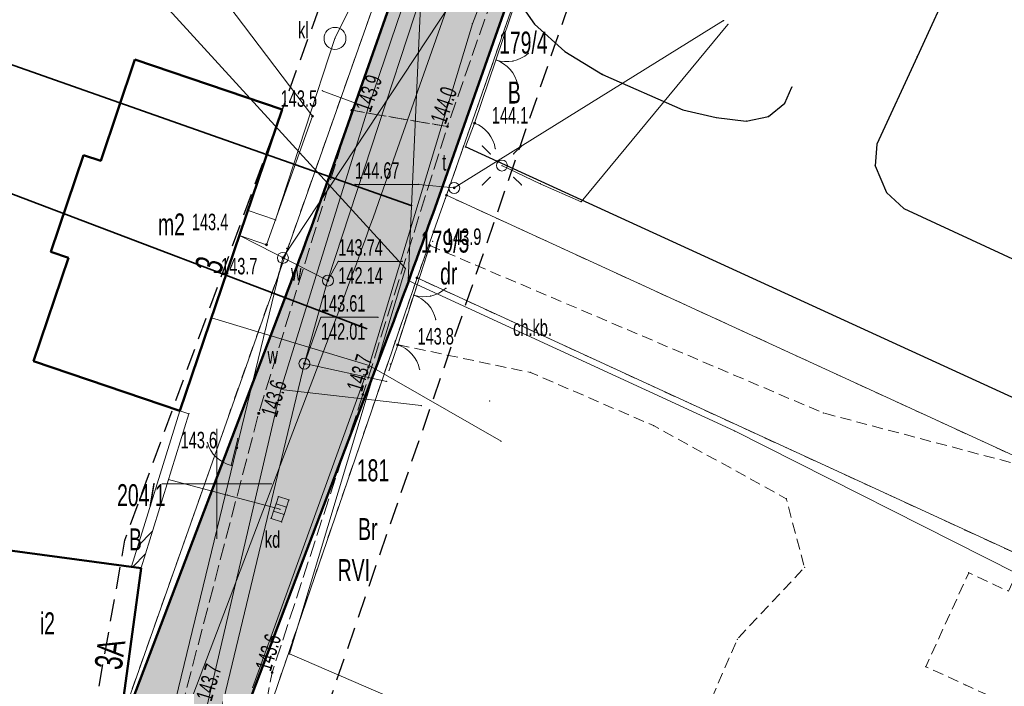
# Model space of a CAD drawing. Extents: x 6456700 to 6518119, y 5963420 to 5980059.
# Tile 146 of 256: x 6512160 to 6512205, y 5965740 to 5965770. Entities that reach past the tile are written whole.
import ezdxf
from ezdxf.enums import TextEntityAlignment as Align

# ---------------------------------------------------------------- set-up
doc = ezdxf.new("R2010")
doc.units = 0
doc.header["$MEASUREMENT"] = 0
for name, pattern in [('L_0_03', [1, 0.5, -0.5]), ('L_0_04', [1.5, 1, -0.5]), ('L_0_52', [1, 0.75, -0.25]), ('L_0_5A', [0.75, 0.5, -0.25])]:
    doc.linetypes.add(name, pattern=pattern)
doc.layers.get('0').update_dxf_attribs({"color": 2, "linetype": 'CONTINUOUS', "lineweight": 5})
for name, color, linetype, lineweight in [('18mm Kreska ciągła', 7, 'CONTINUOUS', 18), ('203_punkt_graniczny', 7, 'CONTINUOUS', 18), ('209_oznaczenie_konturu_klasyfikacyjnego', 96, 'CONTINUOUS', 18), ('210_oznaczenie_konturu_uzytku_gruntowego', 96, 'CONTINUOUS', 18), ('211_numer_dzialki_ewidencyjnej', 7, 'CONTINUOUS', 18), ('218_kontur_uzytku_gruntowego', 96, 'L_0_03', 18), ('219_dzialka_ewidencyjna', 7, 'CONTINUOUS', 18), ('238_Punkt_adresowy_budynku', 7, 'CONTINUOUS', 18), ('312_budynek_ewidencyjny', 7, 'CONTINUOUS', 18), ('312_oznaczenie_budynku_ewidencyjnego_Atr117', 7, 'CONTINUOUS', 18), ('35mm Ciągła', 7, 'CONTINUOUS', 35), ('50mm Kreska ciągła', 7, 'CONTINUOUS', 50), ('9mm Kreska ciągła', 252, 'CONTINUOUS', 9), ('brama', 7, 'CONTINUOUS', 18), ('chodnik', 7, 'CONTINUOUS', 18), ('chodnik_Atr17', 7, 'CONTINUOUS', 18), ('furtka', 7, 'CONTINUOUS', 18), ('jezdnia', 7, 'CONTINUOUS', 18), ('komora_podziemna', 7, 'CONTINUOUS', 18), ('komora_podziemna_Atr17', 7, 'CONTINUOUS', 18), ('kratka_sciekowa', 7, 'CONTINUOUS', 18), ('kratka_sciekowa_Atr17', 7, 'CONTINUOUS', 18), ('kraweznik', 7, 'CONTINUOUS', 18), ('latarnia', 7, 'CONTINUOUS', 18), ('ogrodzenie_trwale', 7, 'CONTINUOUS', 18), ('osadnik__szambo', 7, 'CONTINUOUS', 18), ('osadnik__szambo_Atr17', 7, 'CONTINUOUS', 18), ('pikieta_naturalna', 7, 'CONTINUOUS', 18), ('pikieta_naturalna_Atr2', 7, 'CONTINUOUS', 18), ('pikieta_naturalna_Atr3', 7, 'CONTINUOUS', 18), ('przewod_elektroenergetyczny_niskiego_napiecia', 7, 'CONTINUOUS', 18), ('przewod_elektroenergetyczny_podziemny', 7, 'CONTINUOUS', 18), ('przewod_kanalizacyjny', 7, 'CONTINUOUS', 18), ('przewod_telekomunikacyjny_podziemny', 7, 'CONTINUOUS', 18), ('przewod_wodociagowy', 7, 'CONTINUOUS', 18), ('rzedna', 7, 'CONTINUOUS', 18), ('rzedna_Atr2', 7, 'CONTINUOUS', 18), ('rzedna_Atr3', 7, 'CONTINUOUS', 18), ('sciana_oporowa__poligon_', 7, 'CONTINUOUS', 18), ('siatka_krzyrzy', 7, 'CONTINUOUS', 18), ('slup_przewodow_napowietrznych', 7, 'CONTINUOUS', 18), ('Zakres', 7, 'CONTINUOUS', 18)]:
    doc.layers.add(name, color=color, linetype=linetype, lineweight=lineweight)
doc.styles.get("Standard").update_dxf_attribs({"font": 'txt', "width": 0.75})

# ---------------------------------------------------------------- blocks, each defined once
blk = doc.blocks.new('mdcp_nowa')
at = {"layer": '203_punkt_graniczny', "linetype": 'Continuous', "lineweight": 18, "true_color": 0x000000}
for points in [[(6494910.44, 5982213.085, 1), (6494910.44, 5982213.175, 1)], [(6494909.1, 5982209.325, 1), (6494909.1, 5982209.415, 1)]]:
    blk.add_hatch(color=18, dxfattribs=at).paths.add_polyline_path(points)
at = {"layer": 'pikieta_naturalna', "linetype": 'Continuous', "lineweight": 18, "true_color": 0x000000}
for points in [[(6494906.14, 5982216.945, 1), (6494906.14, 5982217.035, 1)], [(6494904.35, 5982216.675, 1), (6494904.35, 5982216.765, 1)], [(6494911.72, 5982216.365, 1), (6494911.72, 5982216.455, 1)], [(6494910.48, 5982216.205, 1), (6494910.48, 5982216.295, 1)], [(6494902.26, 5982210.835, 1), (6494902.26, 5982210.925, 1)], [(6494909.68, 5982210.795, 1), (6494909.68, 5982210.885, 1)], [(6494903, 5982210.235, 1), (6494903, 5982210.325, 1)], [(6494908.22, 5982206.285, 1), (6494908.22, 5982206.375, 1)], [(6494906.64, 5982204.025, 1), (6494906.64, 5982204.115, 1)], [(6494901.9, 5982203.165, 1), (6494901.9, 5982203.255, 1)], [(6494900.91, 5982201.595, 1), (6494900.91, 5982201.685, 1)], [(6494902.51, 5982191.375, 1), (6494902.51, 5982191.465, 1)]]:
    blk.add_hatch(color=18, dxfattribs=at).paths.add_polyline_path(points)
at = {"layer": 'rzedna', "linetype": 'Continuous', "lineweight": 18, "true_color": 0x000000}
for points in [[(6494910.79, 5982213.415, 1), (6494910.79, 5982213.505, 1)], [(6494905.05, 5982209.205, 1), (6494905.05, 5982209.295, 1)], [(6494903.98, 5982205.425, 1), (6494903.98, 5982205.515, 1)]]:
    blk.add_hatch(color=18, dxfattribs=at).paths.add_polyline_path(points)
at = {"layer": '203_punkt_graniczny', "color": 7, "linetype": 'Continuous', "lineweight": 18}
for centre in [(6494910.44, 5982213.13), (6494909.1, 5982209.37)]:
    blk.add_circle(centre, 0.045, dxfattribs=at)
at = {"layer": '203_punkt_graniczny'}
for p in [(6494910.44, 5982213.13), (6494909.1, 5982209.37)]:
    blk.add_point(p, dxfattribs=at)
at = {"layer": '218_kontur_uzytku_gruntowego', "lineweight": 18, "flags": 128}
for points in [[(6494921.8, 5982245.61), (6494910.44, 5982213.13)], [(6494891.82, 5982178.42), (6494908.59, 5982225.93)], [(6494910.44, 5982213.13), (6494909.1, 5982209.37)], [(6494948.6, 5982195.61), (6494910.44, 5982213.13)], [(6494909.1, 5982209.37), (6494902.57, 5982190.31)], [(6494947.16, 5982191.86), (6494909.1, 5982209.37)]]:
    blk.add_lwpolyline(points, dxfattribs=at)
at = {"layer": '218_kontur_uzytku_gruntowego'}
for p in [(6494910.44, 5982213.13), (6494910.44, 5982213.13), (6494910.44, 5982213.13), (6494910.44, 5982213.13), (6494910.44, 5982213.13), (6494910.44, 5982213.13), (6494909.1, 5982209.37), (6494909.1, 5982209.37), (6494909.1, 5982209.37), (6494909.1, 5982209.37), (6494909.1, 5982209.37), (6494909.1, 5982209.37)]:
    blk.add_point(p, dxfattribs=at)
at = {"layer": '219_dzialka_ewidencyjna', "color": 3, "linetype": 'Continuous', "lineweight": 18, "flags": 128}
for points in [[(6494921.8, 5982245.61), (6494910.44, 5982213.13)], [(6494891.82, 5982178.42), (6494908.59, 5982225.93)], [(6494910.44, 5982213.13), (6494909.1, 5982209.37)], [(6494948.6, 5982195.61), (6494910.44, 5982213.13)], [(6494902.57, 5982190.31), (6494909.1, 5982209.37)], [(6494909.1, 5982209.37), (6494947.16, 5982191.86)]]:
    blk.add_lwpolyline(points, dxfattribs=at)
at = {"layer": '219_dzialka_ewidencyjna', "color": 3}
for p in [(6494910.44, 5982213.13), (6494910.44, 5982213.13), (6494910.44, 5982213.13), (6494909.1, 5982209.37), (6494909.1, 5982209.37), (6494909.1, 5982209.37)]:
    blk.add_point(p, dxfattribs=at)
at = {"layer": '312_budynek_ewidencyjny', "color": 7, "linetype": 'Continuous', "lineweight": 50, "flags": 128}
for points in [[(6494894.72, 5982214.69), (6494896.27, 5982219.3)], [(6494896.27, 5982219.3), (6494902.97, 5982217.03)], [(6494902.97, 5982217.03), (6494898.32, 5982203.32)], [(6494892.45, 5982210.55), (6494893.94, 5982214.95)], [(6494893.94, 5982214.95), (6494894.72, 5982214.69)], [(6494891.66, 5982205.58), (6494893.25, 5982210.28)], [(6494893.25, 5982210.28), (6494892.45, 5982210.55)], [(6494898.32, 5982203.32), (6494891.66, 5982205.58)], [(6494888.32, 5982197.28), (6494896.55, 5982196.17)], [(6494896.55, 5982196.17), (6494895.59, 5982189.04)]]:
    blk.add_lwpolyline(points, dxfattribs=at)
at = {"layer": '312_budynek_ewidencyjny'}
for p in [(6494896.27, 5982219.3), (6494896.27, 5982219.3), (6494902.97, 5982217.03), (6494902.97, 5982217.03), (6494893.94, 5982214.95), (6494893.94, 5982214.95), (6494894.72, 5982214.69), (6494894.72, 5982214.69), (6494892.45, 5982210.55), (6494892.45, 5982210.55), (6494893.25, 5982210.28), (6494893.25, 5982210.28), (6494891.66, 5982205.58), (6494891.66, 5982205.58), (6494898.32, 5982203.32), (6494898.32, 5982203.32), (6494896.55, 5982196.17), (6494896.55, 5982196.17)]:
    blk.add_point(p, dxfattribs=at)
at = {"layer": 'brama', "color": 7, "linetype": 'Continuous', "lineweight": 18, "flags": 128}
for points in [[(6494913.65, 5982222.15), (6494911.72, 5982216.41)], [(6494909.68, 5982210.84), (6494908.22, 5982206.33)]]:
    blk.add_lwpolyline(points, dxfattribs=at)
at = {"layer": 'brama', "color": 7, "linetype": 'Continuous', "lineweight": 18}
for centre, start, end in [((6494913.163, 5982220.702), 251.415, 311.415), ((6494912.207, 5982217.858), 11.415, 71.415), ((6494909.412, 5982210.012), 252.062, 312.062), ((6494908.488, 5982207.158), 12.062, 72.062)]:
    blk.add_arc(centre, 1.5, start, end, dxfattribs=at)
at = {"layer": 'brama'}
for p in [(6494914.155, 5982219.577), (6494912.685, 5982219.28), (6494912.685, 5982219.28), (6494913.46, 5982219.231), (6494913.332, 5982218.85), (6494913.677, 5982218.155), (6494911.72, 5982216.41), (6494909.68, 5982210.84), (6494910.417, 5982208.898), (6494908.95, 5982208.585), (6494908.95, 5982208.585), (6494909.725, 5982208.545), (6494909.602, 5982208.163), (6494909.955, 5982207.471), (6494908.22, 5982206.33)]:
    blk.add_point(p, dxfattribs=at)
at = {"layer": 'chodnik', "color": 7, "linetype": 'L_0_5A', "lineweight": 18, "flags": 128}
blk.add_lwpolyline([(6494909.68, 5982210.84), (6494927.57, 5982203.23), (6494938.42, 5982200.36), (6494936.63, 5982196.48), (6494936, 5982195.12), (6494934.19, 5982195.96), (6494932.23, 5982191.69), (6494934.04, 5982190.86), (6494944.31, 5982186.12), (6494940.71, 5982177.73), (6494921.12, 5982187.04), (6494923.66, 5982192.94), (6494926.72, 5982196.2), (6494925.89, 5982199.33), (6494919.86, 5982202.65), (6494914.26, 5982205.07), (6494908.22, 5982206.33)], close=True, dxfattribs=at)
at = {"layer": 'chodnik'}
for p in [(6494909.68, 5982210.84), (6494908.22, 5982206.33), (6494914.26, 5982205.07), (6494927.57, 5982203.23), (6494919.86, 5982202.65), (6494925.89, 5982199.33), (6494926.72, 5982196.2), (6494934.19, 5982195.96), (6494923.66, 5982192.94), (6494932.23, 5982191.69), (6494934.04, 5982190.86)]:
    blk.add_point(p, dxfattribs=at)
at = {"layer": 'furtka', "color": 7, "linetype": 'Continuous', "lineweight": 18, "flags": 128}
for points in [[(6494911.72, 5982216.41), (6494911.3, 5982215.33)], [(6494908.22, 5982206.33), (6494907.83, 5982205.17)], [(6494900.65, 5982200.84), (6494900.95, 5982202.06)]]:
    blk.add_lwpolyline(points, dxfattribs=at)
at = {"layer": 'furtka', "color": 7, "linetype": 'Continuous', "lineweight": 18}
for centre, start, end in [((6494911.177, 5982215.012), 8.749, 68.749), ((6494907.743, 5982204.908), 11.417, 71.417), ((6494901.007, 5982202.297), 196.185, 256.185)]:
    blk.add_arc(centre, 1.5, start, end, dxfattribs=at)
at = {"layer": 'furtka'}
for p in [(6494911.72, 5982216.41), (6494911.721, 5982216.41), (6494912.347, 5982215.951), (6494911.3, 5982215.33), (6494912.66, 5982215.24), (6494908.22, 5982206.33), (6494908.221, 5982206.33), (6494908.868, 5982205.9), (6494907.83, 5982205.17), (6494909.213, 5982205.205), (6494899.567, 5982201.879), (6494900.95, 5982202.06), (6494899.969, 5982201.214), (6494900.649, 5982200.84), (6494900.65, 5982200.84)]:
    blk.add_point(p, dxfattribs=at)
at = {"layer": 'jezdnia', "color": 7, "linetype": 'L_0_52', "lineweight": 18, "flags": 128}
for points in [[(6495134.37, 5982583.3), (6495113.38, 5982574.25), (6495104.78, 5982567.21), (6495094.42, 5982556.42), (6495077.25, 5982527.64), (6495065.47, 5982509.01), (6495049.82, 5982491.48), (6495035, 5982466.78), (6495029.3, 5982456), (6495014.86, 5982429.39), (6495004.75, 5982409.18), (6494998.73, 5982397.06), (6494987.52, 5982373.63), (6494982.83, 5982364.72), (6494972.31, 5982345.03), (6494970.53, 5982342.23), (6494960.57, 5982327.01), (6494956.04, 5982320.35), (6494947.33, 5982304.72), (6494935.61, 5982281.93), (6494926.04, 5982257.99), (6494919.72, 5982242.45), (6494913.81, 5982225.8), (6494910.48, 5982216.25), (6494906.14, 5982216.99), (6494909.9, 5982227.31), (6494916.12, 5982243.16), (6494921.48, 5982258.77), (6494931.15, 5982282.69), (6494943.64, 5982306.31), (6494959.06, 5982330.89), (6494969.1, 5982347.08), (6494979.83, 5982365.44), (6494985.75, 5982378.98), (6494994.88, 5982398.03), (6495001.66, 5982410.76), (6495011.8, 5982430.8), (6495026, 5982457.23), (6495032.25, 5982468.97), (6495046.11, 5982493.71), (6495063.09, 5982514.09), (6495073.26, 5982529.52), (6495082.96, 5982547.05), (6495093.01, 5982560.56), (6495101.98, 5982569.59), (6495101.3, 5982571.6), (6495108.99, 5982577.59), (6495110.03, 5982578.44), (6495121.58, 5982583.64), (6495122.46, 5982584.02), (6495130.77, 5982587.79), (6495134.82, 5982589.62), (6495140.56, 5982589.08), (6495141.32, 5982585.54)], [(6494906.64, 5982204.07), (6494902.51, 5982191.42), (6494900.83, 5982182.45), (6494900.46, 5982175.05), (6494901.26, 5982168.49), (6494902.39, 5982165.03), (6494903.91, 5982162.32), (6494905.25, 5982160.72), (6494906.57, 5982160.82), (6494907.19, 5982160), (6494909.71, 5982156.82), (6494908.99, 5982155.65), (6494910.46, 5982153.38), (6494916.76, 5982144.94), (6494937.893, 5982116.515), (6494936.342, 5982111.073), (6494913.16, 5982142.2), (6494906.83, 5982150.55), (6494898.97, 5982152.01), (6494895.3, 5982147.67), (6494891.95, 5982135.64), (6494888.64, 5982134.89), (6494891.5, 5982146.29), (6494893.15, 5982153.16), (6494891.97, 5982154.04), (6494892.72, 5982157.79), (6494894.24, 5982158.91), (6494895.79, 5982169.13), (6494894.29, 5982173.33), (6494895.64, 5982177.43), (6494896.84, 5982181.98), (6494898.4, 5982189.84), (6494901.9, 5982203.21), (6494906.14, 5982216.99), (6494910.48, 5982216.25)]]:
    blk.add_lwpolyline(points, close=True, dxfattribs=at)
at = {"layer": 'jezdnia'}
for p in [(6494906.14, 5982216.99), (6494906.14, 5982216.99), (6494910.48, 5982216.25), (6494910.48, 5982216.25), (6494906.64, 5982204.07), (6494901.9, 5982203.21), (6494902.51, 5982191.42)]:
    blk.add_point(p, dxfattribs=at)
at = {"layer": 'komora_podziemna', "color": 30, "linetype": 'Continuous', "lineweight": 13}
blk.add_circle((6494910.79, 5982213.46), 0.25, dxfattribs=at)
at = {"layer": 'komora_podziemna', "color": 5, "linetype": 'Continuous', "lineweight": 13}
for centre in [(6494905.05, 5982209.25), (6494903.98, 5982205.47)]:
    blk.add_circle(centre, 0.25, dxfattribs=at)
at = {"layer": 'komora_podziemna'}
for p in [(6494910.79, 5982213.46), (6494905.05, 5982209.25), (6494903.98, 5982205.47)]:
    blk.add_point(p, dxfattribs=at)
at = {"layer": 'kratka_sciekowa', "color": 34, "linetype": 'Continuous', "lineweight": 13, "flags": 128}
for points in [[(6494902.688, 5982199.095), (6494902.798, 5982199.427)], [(6494903.273, 5982199.27), (6494902.798, 5982199.427)], [(6494902.578, 5982198.763), (6494902.688, 5982199.095)], [(6494903.162, 5982198.937), (6494902.688, 5982199.095)], [(6494903.162, 5982198.937), (6494903.273, 5982199.27)], [(6494902.467, 5982198.43), (6494902.578, 5982198.763)], [(6494903.052, 5982198.605), (6494902.578, 5982198.763)], [(6494902.942, 5982198.273), (6494903.052, 5982198.605)], [(6494903.052, 5982198.605), (6494903.162, 5982198.937)], [(6494902.942, 5982198.273), (6494902.467, 5982198.43)]]:
    blk.add_lwpolyline(points, dxfattribs=at)
at = {"layer": 'kratka_sciekowa'}
for p in [(6494902.798, 5982199.427), (6494902.798, 5982199.427), (6494902.688, 5982199.095), (6494902.688, 5982199.095), (6494902.688, 5982199.095), (6494903.273, 5982199.27), (6494903.273, 5982199.27), (6494902.578, 5982198.763), (6494902.578, 5982198.763), (6494902.578, 5982198.763), (6494903.052, 5982198.605), (6494903.052, 5982198.605), (6494903.052, 5982198.605), (6494903.162, 5982198.937), (6494903.162, 5982198.937), (6494903.162, 5982198.937), (6494902.467, 5982198.43), (6494902.467, 5982198.43), (6494902.942, 5982198.273), (6494902.942, 5982198.273)]:
    blk.add_point(p, dxfattribs=at)
at = {"layer": 'kraweznik', "color": 7, "linetype": 'Continuous', "lineweight": 25, "flags": 128}
for points in [[(6494935.82, 5982222.61), (6494935.23, 5982223.39), (6494934.33, 5982223.62), (6494933.53, 5982223.1), (6494931.84, 5982219.43), (6494930.01, 5982215.45), (6494929.93, 5982214.47), (6494930.45, 5982213.26), (6494931.24, 5982212.52), (6494948.48, 5982204.54)], [(6494946.14, 5982199.37), (6494911.3, 5982215.33)], [(6494913.65, 5982222.15), (6494914.05, 5982221.47), (6494914.44, 5982220.91), (6494915.82, 5982219.67), (6494917.54, 5982218.62), (6494921.19, 5982217.01), (6494922.71, 5982216.66), (6494924.07, 5982216.5), (6494925.08, 5982216.71), (6494925.82, 5982217.32), (6494926.15, 5982218.05)]]:
    blk.add_lwpolyline(points, dxfattribs=at)
at = {"layer": 'kraweznik'}
for p in [(6494914.44, 5982220.91), (6494915.82, 5982219.67), (6494931.84, 5982219.43), (6494917.54, 5982218.62), (6494926.15, 5982218.05), (6494921.19, 5982217.01), (6494925.82, 5982217.32), (6494922.71, 5982216.66), (6494924.07, 5982216.5), (6494925.08, 5982216.71), (6494911.3, 5982215.33), (6494930.01, 5982215.45), (6494929.93, 5982214.47), (6494930.45, 5982213.26), (6494931.24, 5982212.52)]:
    blk.add_point(p, dxfattribs=at)
at = {"layer": 'latarnia', "color": 7, "linetype": 'Continuous', "lineweight": 13, "flags": 128}
for points in [[(6494912.43, 5982215.011), (6494912.077, 5982215.364)], [(6494913.491, 5982215.011), (6494913.844, 5982215.364)], [(6494912.43, 5982213.95), (6494912.077, 5982213.597)], [(6494913.491, 5982213.95), (6494913.844, 5982213.597)]]:
    blk.add_lwpolyline(points, dxfattribs=at)
at = {"layer": 'latarnia', "color": 7, "linetype": 'Continuous', "lineweight": 13}
blk.add_circle((6494912.96, 5982214.48), 0.25, dxfattribs=at)
at = {"layer": 'latarnia'}
for p in [(6494912.077, 5982215.364), (6494913.844, 5982215.364), (6494912.43, 5982215.011), (6494913.491, 5982215.011), (6494912.96, 5982214.48), (6494912.43, 5982213.95), (6494913.491, 5982213.95), (6494912.077, 5982213.597), (6494913.844, 5982213.597)]:
    blk.add_point(p, dxfattribs=at)
at = {"layer": 'ogrodzenie_trwale'}
for p in [(6494911.3, 5982215.33), (6494910.39, 5982212.98), (6494910.39, 5982212.98), (6494910.41, 5982213.16), (6494903.17, 5982210.72), (6494909.68, 5982210.84), (6494909.81, 5982211.04), (6494907.89, 5982205.46), (6494912.41, 5982203.77), (6494900.95, 5982202.06), (6494900.65, 5982200.84)]:
    blk.add_point(p, dxfattribs=at)
at = {"layer": 'osadnik__szambo', "color": 34, "linetype": 'Continuous', "lineweight": 18}
blk.add_circle((6494905.37, 5982220.26), 0.5, dxfattribs=at)
at = {"layer": 'osadnik__szambo'}
blk.add_point((6494905.37, 5982220.26), dxfattribs=at)
at = {"layer": 'pikieta_naturalna', "color": 7, "linetype": 'Continuous', "lineweight": 18}
for centre in [(6494906.14, 5982216.99), (6494904.35, 5982216.72), (6494911.72, 5982216.41), (6494910.48, 5982216.25), (6494902.26, 5982210.88), (6494909.68, 5982210.84), (6494903, 5982210.28), (6494908.22, 5982206.33), (6494906.64, 5982204.07), (6494901.9, 5982203.21), (6494900.91, 5982201.64), (6494902.51, 5982191.42)]:
    blk.add_circle(centre, 0.045, dxfattribs=at)
at = {"layer": 'pikieta_naturalna'}
for p in [(6494906.14, 5982216.99), (6494904.35, 5982216.72), (6494910.48, 5982216.25), (6494911.72, 5982216.41), (6494902.26, 5982210.88), (6494909.68, 5982210.84), (6494903, 5982210.28), (6494908.22, 5982206.33), (6494906.64, 5982204.07), (6494901.9, 5982203.21), (6494900.91, 5982201.64), (6494902.51, 5982191.42)]:
    blk.add_point(p, dxfattribs=at)
at = {"layer": 'przewod_elektroenergetyczny_niskiego_napiecia', "color": 1, "linetype": 'Continuous', "lineweight": 18, "flags": 128}
for points in [[(6494903, 5982210.28), (6494918.81, 5982234.23)], [(6494893.89, 5982172.74), (6494903, 5982210.28)]]:
    blk.add_lwpolyline(points, dxfattribs=at)
at = {"layer": 'przewod_elektroenergetyczny_niskiego_napiecia'}
blk.add_point((6494903, 5982210.28), dxfattribs=at)
blk.add_point((6494903, 5982210.28), dxfattribs=at)
at = {"layer": 'przewod_elektroenergetyczny_niskiego_napiecia', "color": 1}
blk.add_point((6494903, 5982210.28), dxfattribs=at)
blk.add_point((6494903, 5982210.28), dxfattribs=at)
at = {"layer": 'przewod_elektroenergetyczny_podziemny', "color": 1, "linetype": 'Continuous', "lineweight": 18, "flags": 128}
blk.add_lwpolyline([(6494923.24, 5982220.9), (6494916.56, 5982212.83), (6494914.7, 5982213.65), (6494912.96, 5982214.48)], dxfattribs=at)
at = {"layer": 'przewod_elektroenergetyczny_podziemny'}
for p in [(6494923.24, 5982220.9), (6494912.96, 5982214.48), (6494914.7, 5982213.65), (6494916.56, 5982212.83)]:
    blk.add_point(p, dxfattribs=at)
at = {"layer": 'przewod_kanalizacyjny', "color": 34, "linetype": 'Continuous', "lineweight": 18, "flags": 128}
for points in [[(6494897.6, 5982181.54), (6494902.91, 5982204.29), (6494906.88, 5982217.11), (6494910.44, 5982227.59)], [(6494901.42, 5982212.43), (6494902.67, 5982212.01), (6494905.37, 5982220.26), (6494906.27, 5982222.1), (6494907.19, 5982224.63)], [(6494906.88, 5982217.11), (6494904.79, 5982217.88)], [(6494909.29, 5982203.56), (6494902.91, 5982204.29)], [(6494902.87, 5982198.85), (6494900.47, 5982199.49), (6494897.8, 5982200.2)]]:
    blk.add_lwpolyline(points, dxfattribs=at)
at = {"layer": 'przewod_kanalizacyjny'}
for p in [(6494905.37, 5982220.26), (6494904.79, 5982217.88), (6494906.88, 5982217.11), (6494906.88, 5982217.11), (6494901.42, 5982212.43), (6494902.67, 5982212.01), (6494902.91, 5982204.29), (6494902.91, 5982204.29), (6494909.29, 5982203.56), (6494897.8, 5982200.2), (6494900.47, 5982199.49), (6494902.87, 5982198.85)]:
    blk.add_point(p, dxfattribs=at)
at = {"layer": 'przewod_telekomunikacyjny_podziemny', "color": 30, "linetype": 'Continuous', "lineweight": 18, "flags": 128}
for points in [[(6494901.62, 5982190.73), (6494906.93, 5982205.38), (6494911.62, 5982220.93), (6494915.73, 5982231.59), (6494911.08, 5982233.33), (6494928.49, 5982275.35), (6494946.57, 5982313.81), (6494960.48, 5982334.35), (6494965.17, 5982341.38), (6494972.14, 5982353.83), (6494985.3, 5982378.53), (6494993.02, 5982395.45), (6495008.18, 5982425.35), (6495017.88, 5982443.43), (6495022.56, 5982450.66), (6495031.38, 5982466.91), (6495039.03, 5982482.79), (6495040.55, 5982485.59), (6495048.7, 5982498.93), (6495056.63, 5982506.55), (6495061.71, 5982512.37), (6495068.26, 5982521.25), (6495074.92, 5982532.24)], [(6494910.79, 5982213.46), (6494923.04, 5982221.07)], [(6494906.93, 5982205.38), (6494899.76, 5982207.56)], [(6494906.93, 5982205.38), (6494912.92, 5982201.94)]]:
    blk.add_lwpolyline(points, dxfattribs=at)
at = {"layer": 'przewod_telekomunikacyjny_podziemny'}
for p in [(6494911.62, 5982220.93), (6494923.04, 5982221.07), (6494910.79, 5982213.46), (6494899.76, 5982207.56), (6494906.93, 5982205.38), (6494906.93, 5982205.38), (6494906.93, 5982205.38), (6494912.92, 5982201.94)]:
    blk.add_point(p, dxfattribs=at)
at = {"layer": 'przewod_wodociagowy', "color": 5, "linetype": 'Continuous', "lineweight": 18, "flags": 128}
for points in [[(6494907.57, 5982152.18), (6494905.83, 5982154.51), (6494898.25, 5982164.04), (6494898.06, 5982180.83), (6494903.98, 5982205.49), (6494905.04, 5982209.28), (6494911.31, 5982228.37), (6494914.05, 5982237.38), (6494923.22, 5982259.63), (6494928.59, 5982272.81), (6494941.25, 5982299.9), (6494937.3, 5982301.7), (6494937.02, 5982301.82)], [(6494936.38, 5982195.93), (6494923.54, 5982202.41), (6494908.69, 5982209.25), (6494909.54, 5982228.15), (6494919.34, 5982253.11), (6494907.46, 5982260.41)], [(6494893.6, 5982230.91), (6494904.35, 5982216.72), (6494902.26, 5982210.88), (6494901.03, 5982211.3)], [(6494893.97, 5982225.8), (6494908.57, 5982209.79), (6494903.3, 5982192.27)], [(6494901.03, 5982211.3), (6494905.05, 5982209.25)], [(6494907.72, 5982204.66), (6494903.98, 5982205.47)], [(6494919.65, 5982165.81), (6494912.09, 5982170.64), (6494915.37, 5982177.73), (6494917.35, 5982181.02), (6494919.11, 5982185.43), (6494903.3, 5982192.27)]]:
    blk.add_lwpolyline(points, dxfattribs=at)
at = {"layer": 'przewod_wodociagowy'}
for p in [(6494904.35, 5982216.72), (6494901.03, 5982211.3), (6494901.03, 5982211.3), (6494902.26, 5982210.88), (6494908.57, 5982209.79), (6494905.04, 5982209.28), (6494905.05, 5982209.25), (6494908.69, 5982209.25), (6494903.98, 5982205.49), (6494903.98, 5982205.47), (6494907.72, 5982204.66), (6494923.54, 5982202.41), (6494903.3, 5982192.27), (6494903.3, 5982192.27)]:
    blk.add_point(p, dxfattribs=at)
at = {"layer": 'rzedna', "color": 7, "linetype": 'Continuous', "lineweight": 18}
for centre in [(6494910.79, 5982213.46), (6494905.05, 5982209.25), (6494903.98, 5982205.47)]:
    blk.add_circle(centre, 0.045, dxfattribs=at)
at = {"layer": 'rzedna'}
for p in [(6494910.79, 5982213.46), (6494905.05, 5982209.25), (6494903.98, 5982205.47)]:
    blk.add_point(p, dxfattribs=at)
at = {"layer": 'rzedna_Atr2', "color": 7, "linetype": 'Continuous', "lineweight": 18, "flags": 128}
for points in [[(6494910.79, 5982213.46), (6494909.17, 5982213.62), (6494906.279, 5982213.62)], [(6494905.05, 5982209.25), (6494905.52, 5982210.12), (6494908.437, 5982210.12)], [(6494903.98, 5982205.47), (6494904.73, 5982207.58), (6494907.318, 5982207.58)]]:
    blk.add_lwpolyline(points, dxfattribs=at)
at = {"layer": 'rzedna_Atr2'}
for p in [(6494906.279, 5982213.62), (6494909.17, 5982213.62), (6494910.79, 5982213.46), (6494905.52, 5982210.12), (6494908.437, 5982210.12), (6494905.05, 5982209.25), (6494904.73, 5982207.58), (6494907.318, 5982207.58), (6494903.98, 5982205.47)]:
    blk.add_point(p, dxfattribs=at)
at = {"layer": 'sciana_oporowa__poligon_', "color": 7, "linetype": 'Continuous', "lineweight": 18, "flags": 128}
blk.add_lwpolyline([(6494898.32, 5982203.32), (6494898.73, 5982203.19), (6494896.55, 5982196.18), (6494896.12, 5982196.24)], close=True, dxfattribs=at)
for points in [[(6494896.412, 5982197.179), (6494897.063, 5982197.83)], [(6494896.173, 5982196.233), (6494896.744, 5982196.804)]]:
    blk.add_lwpolyline(points, dxfattribs=at)
at = {"layer": 'sciana_oporowa__poligon_'}
for p in [(6494898.32, 5982203.32), (6494898.32, 5982203.32), (6494898.73, 5982203.19), (6494898.73, 5982203.19), (6494897.063, 5982197.83), (6494896.412, 5982197.179), (6494896.744, 5982196.804), (6494896.12, 5982196.24), (6494896.12, 5982196.24), (6494896.173, 5982196.233), (6494896.55, 5982196.18), (6494896.55, 5982196.18)]:
    blk.add_point(p, dxfattribs=at)
at = {"layer": 'siatka_krzyrzy', "linetype": 'Continuous', "lineweight": 18, "flags": 128}
for points in [[(6494900, 5982197.5), (6494900, 5982202.5)], [(6494897.5, 5982200), (6494902.5, 5982200)]]:
    blk.add_lwpolyline(points, dxfattribs=at)
at = {"layer": 'slup_przewodow_napowietrznych', "color": 7, "linetype": 'Continuous', "lineweight": 13}
blk.add_circle((6494903, 5982210.28), 0.25, dxfattribs=at)
at = {"layer": 'slup_przewodow_napowietrznych'}
blk.add_point((6494903, 5982210.28), dxfattribs=at)
at = {"layer": 'Zakres', "linetype": 'L_0_04', "lineweight": 25, "flags": 128}
blk.add_lwpolyline([(6495113.77, 5985050.22), (6495121.12, 5984877.07), (6495125.76, 5984757.87), (6495129.89, 5984649.81), (6495141.08, 5984611.3), (6495145.77, 5984544.53), (6495147.36, 5984487.27), (6495157.22, 5984392.07), (6495162.95, 5984387.45), (6495180.24, 5984384.16), (6495229.5, 5984386.61), (6495251.65, 5984373.41), (6495258.77, 5984357.12), (6495255.44, 5984330.44), (6495250.77, 5984304.39), (6495252.21, 5984282.78), (6495255.46, 5984256.45), (6495254.94, 5984238.25), (6495266.4, 5984211), (6495277.24, 5984182.33), (6495294.2, 5984133.19), (6495300.94, 5984095.37), (6495313.24, 5984037.69), (6495317.44, 5983978.18), (6495300.35, 5983922.18), (6495282.35, 5983883.38), (6495266.21, 5983862.23), (6495242.03, 5983839.67), (6495211.11, 5983816.86), (6495158.26, 5983772.66), (6495130.6, 5983651.16), (6495116.31, 5983543.43), (6495129.51, 5983346.73), (6495134.58, 5983264.71), (6495139.64, 5983186.97), (6495193.25, 5983077.94), (6495199.2, 5983041.97), (6495206.23, 5983026), (6495208.96, 5983004.88), (6495202.27, 5982979.48), (6495202.42, 5982950.13), (6495209.35, 5982897.38), (6495215.97, 5982850.34), (6495228.6, 5982809.97), (6495226.85, 5982778.82), (6495225.04, 5982750.56), (6495220.26, 5982723.37), (6495226.54, 5982679.97), (6495206.06, 5982669.48), (6495192.68, 5982657.71), (6495184.57, 5982648.65), (6495174.78, 5982624.58), (6495164.23, 5982604.61), (6495150.7, 5982588.3), (6495137.69, 5982582.43), (6495118.26, 5982573.75), (6495100.35, 5982558.42), (6495090.36, 5982544.99), (6495075.87, 5982519.06), (6495060.83, 5982499.68), (6495049.41, 5982485.49), (6495035.07, 5982459.7), (6495006.7, 5982406.64), (6494980.89, 5982351.84), (6494944.35, 5982293.29), (6494925.72, 5982250.11), (6494905.2, 5982190.37), (6494898.43, 5982153.5), (6494879.51, 5982063.89), (6494864.14, 5981992.66), (6494816.93, 5981768.61), (6494777.79, 5981577.7), (6494739.84, 5981394.72), (6494718.65, 5981297.89), (6494716.45, 5981237.31), (6494738.62, 5981208.21), (6494776.48, 5981173.06), (6494817.16, 5981137.44), (6494847.63, 5981109.8), (6494877.39, 5981077.08), (6494912.75, 5981030.55), (6494916.06, 5981014.71), (6494903.86, 5980957.01), (6494916.13, 5980953.51), (6494892.32, 5980927.59), (6494850.7, 5980858.8), (6494806.81, 5980779.89), (6494785.1, 5980753.49), (6494715.22, 5980723.29), (6494679.96, 5980686.78), (6494651.35, 5980651.29), (6494549.14, 5980683.24), (6494511.84, 5980659.66), (6494443.61, 5980630.33), (6494428.78, 5980598.6), (6494431.58, 5980579.46), (6494420.56, 5980549.76), (6494416.45, 5980528.2), (6494403.86, 5980507.16), (6494388.89, 5980482.96), (6494365.32, 5980407.99), (6494335.67, 5980315.15), (6494332.29, 5980297.41), (6494335.1, 5980278.18), (6494347.25, 5980254.84), (6494336.79, 5980250.09), (6494300.04, 5980271.34), (6494320.8, 5980301.43), (6494336.81, 5980349.17), (6494344.85, 5980380.92), (6494360.85, 5980437.13), (6494374.18, 5980476.38), (6494386.14, 5980498.84), (6494403.02, 5980528.52), (6494411.33, 5980563.19), (6494420.84, 5980586.25), (6494420.25, 5980601.11), (6494434.95, 5980635.94), (6494446.75, 5980644.99), (6494465.77, 5980647.27), (6494513.02, 5980669.46), (6494507.85, 5980679.68), (6494547.89, 5980705.83), (6494570.06, 5980691.34), (6494636.17, 5980669.05), (6494706.14, 5980756.86), (6494742.78, 5980772.58), (6494798.53, 5980814.27), (6494826.12, 5980867.97), (6494849.57, 5980908.6), (6494845.35, 5980942.01), (6494853.94, 5980970.83), (6494891.08, 5980960.54), (6494890.11, 5980965.73), (6494903.94, 5981025.69), (6494869.98, 5981070.3), (6494770.97, 5981160.58), (6494728.18, 5981200.64), (6494706.13, 5981229.56), (6494707.94, 5981299.75), (6494728.84, 5981398.1), (6494767.06, 5981580.19), (6494806.17, 5981770.55), (6494854.36, 5981994.76), (6494869.73, 5982065.97), (6494888.61, 5982155.44), (6494891.67, 5982173.95), (6494895.82, 5982197.45), (6494916.38, 5982253.72), (6494935.47, 5982297.95), (6494954.97, 5982331.67), (6494972.09, 5982356.64), (6494997.76, 5982411.14), (6495026.29, 5982464.48), (6495041.09, 5982491.09), (6495052.99, 5982505.88), (6495067.51, 5982524.6), (6495081.94, 5982550.43), (6495092.99, 5982565.28), (6495112.86, 5982582.29), (6495133.59, 5982591.55), (6495144.48, 5982596.46), (6495155.87, 5982610.19), (6495165.7, 5982628.8), (6495175.96, 5982654.03), (6495185.62, 5982664.83), (6495200.4, 5982677.82), (6495212.49, 5982688.04), (6495209.64, 5982723.43), (6495215.22, 5982750.57), (6495216.87, 5982779.54), (6495218.31, 5982809.31), (6495206.86, 5982847.92), (6495199.44, 5982894.74), (6495192.11, 5982948.71), (6495190.16, 5982979.24), (6495183.47, 5983075.16), (6495129.79, 5983184.34), (6495124.6, 5983264.07), (6495119.53, 5983346.09), (6495106.27, 5983543.75), (6495120.74, 5983652.9), (6495148.75, 5983779.42), (6495204.15, 5983826.04), (6495273.41, 5983889.36), (6495288.53, 5983927.42), (6495300.83, 5983964.69), (6495303.91, 5983980.14), (6495301.32, 5984039.55), (6495291.1, 5984093.63), (6495284.5, 5984130.67), (6495267.84, 5984178.93), (6495257.12, 5984207.3), (6495244.96, 5984236.19), (6495244.79, 5984255.42), (6495242.25, 5984281.97), (6495240.71, 5984304.95), (6495245.55, 5984331.94), (6495248.51, 5984355.64), (6495243.77, 5984366.47), (6495226.98, 5984376.47), (6495179.54, 5984374.12), (6495158.61, 5984378.09), (6495147.7, 5984386.91), (6495137.38, 5984486.61), (6495135.78, 5984544.04), (6495131.18, 5984609.54), (6495119.95, 5984648.2), (6495115.76, 5984757.49), (6495111.12, 5984876.67), (6495103.73, 5985050.93), (6495109.36, 5985081.73), (6495120.41, 5985085.88)], close=True, dxfattribs=at)
at = {"layer": 'Zakres'}
blk.add_point((6494895.82, 5982197.45), dxfattribs=at)
at = {"layer": '209_oznaczenie_konturu_klasyfikacyjnego', "lineweight": 20, "width": 0.66}
blk.add_text('RVI', height=1, dxfattribs=at).set_placement((6494905.49, 5982196.58), align=Align.TOP_LEFT)
at = {"layer": '210_oznaczenie_konturu_uzytku_gruntowego', "lineweight": 20, "width": 0.66}
for s, p in [('B', (6494913.23, 5982218.3)), ('dr', (6494910.15, 5982210.07)), ('Br', (6494906.42, 5982198.45)), ('B', (6494896, 5982197.98))]:
    blk.add_text(s, height=1, dxfattribs=at).set_placement(p, align=Align.TOP_LEFT)
at = {"layer": '211_numer_dzialki_ewidencyjnej', "color": 7, "lineweight": 20, "width": 0.66}
for s, p in [('179/4', (6494912.83, 5982220.57)), ('179/5', (6494909.27, 5982211.52)), ('181', (6494906.36, 5982201.12)), ('204/1', (6494895.46, 5982199.99))]:
    blk.add_text(s, height=1, dxfattribs=at).set_placement(p, align=Align.TOP_LEFT)
at = {"layer": '238_Punkt_adresowy_budynku', "color": 7, "lineweight": 25, "width": 0.66}
for s, rotation, p in [('3', 71.3, (6494898.958, 5982209.866)), ('3A', 82.3, (6494894.426, 5982191.671))]:
    blk.add_text(s, height=1.25, rotation=rotation, dxfattribs=at).set_placement(p, align=Align.TOP_LEFT)
at = {"layer": '312_oznaczenie_budynku_ewidencyjnego_Atr117', "color": 7, "lineweight": 20, "width": 0.66}
for s, p in [('m2', (6494897.32, 5982212.3)), ('i2', (6494891.95, 5982194.16))]:
    blk.add_text(s, height=1, dxfattribs=at).set_placement(p, align=Align.TOP_LEFT)
at = {"layer": 'chodnik_Atr17', "color": 7, "lineweight": 15, "width": 0.66}
blk.add_text('ch.kb.', height=0.75, dxfattribs=at).set_placement((6494913.47, 5982207.48), align=Align.TOP_LEFT)
at = {"layer": 'komora_podziemna_Atr17', "color": 7, "lineweight": 15, "width": 0.66}
for s, p in [('t', (6494910.248, 5982215)), ('w', (6494903.369, 5982210)), ('w', (6494902.299, 5982206.22))]:
    blk.add_text(s, height=0.75, dxfattribs=at).set_placement(p, align=Align.TOP_LEFT)
at = {"layer": 'kratka_sciekowa_Atr17', "color": 34, "lineweight": 15, "width": 0.66}
blk.add_text('kd', height=0.75, dxfattribs=at).set_placement((6494902.18, 5982197.85), align=Align.TOP_LEFT)
at = {"layer": 'osadnik__szambo_Atr17', "color": 34, "lineweight": 15, "width": 0.66}
blk.add_text('kl', height=0.75, dxfattribs=at).set_placement((6494903.689, 5982221.01), align=Align.TOP_LEFT)
at = {"layer": 'pikieta_naturalna_Atr2', "color": 7, "lineweight": 15, "width": 0.66}
for s, rotation, p in [('143.9', 70.5, (6494906.27, 5982217.11)), ('144.0', 71.2, (6494909.69, 5982216.56)), ('143.7', 72.9, (6494905.88, 5982204.37)), ('143.6', 73.2, (6494901.99, 5982203.21)), ('143.6', 72.9, (6494901.73, 5982191.66)), ('143.7', 73.4, (6494899.03, 5982190.29))]:
    blk.add_text(s, height=0.75, rotation=rotation, dxfattribs=at).set_placement(p, align=Align.TOP_LEFT)
for s, p in [('143.5', (6494902.9, 5982217.9)), ('144.1', (6494912.5, 5982217.14)), ('143.4', (6494898.86, 5982212.29)), ('143.9', (6494910.37, 5982211.62)), ('143.7', (6494900.19, 5982210.28)), ('143.8', (6494909.12, 5982207.09)), ('143.6', (6494898.35, 5982202.37))]:
    blk.add_text(s, height=0.75, dxfattribs=at).set_placement(p, align=Align.TOP_LEFT)
at = {"layer": 'pikieta_naturalna_Atr3', "color": 7, "lineweight": 15, "width": 0.66}
for s, rotation, p in [('143.9', 70.5, (6494906.27, 5982217.11)), ('144.0', 71.2, (6494909.69, 5982216.56)), ('143.7', 72.9, (6494905.88, 5982204.37)), ('143.6', 73.2, (6494901.99, 5982203.21)), ('143.6', 72.9, (6494901.73, 5982191.66))]:
    blk.add_text(s, height=0.75, rotation=rotation, dxfattribs=at).set_placement(p, align=Align.TOP_LEFT)
at = {"layer": 'rzedna_Atr2', "color": 7, "lineweight": 15, "width": 0.66}
for s, p in [('144.67', (6494906.279, 5982214.628)), ('143.74', (6494905.52, 5982211.128)), ('143.61', (6494904.73, 5982208.588))]:
    blk.add_text(s, height=0.75, dxfattribs=at).set_placement(p, align=Align.TOP_LEFT)
at = {"layer": 'rzedna_Atr3', "color": 7, "lineweight": 15, "width": 0.66}
for s, p in [('142.14', (6494905.52, 5982209.853)), ('142.01', (6494904.73, 5982207.312))]:
    blk.add_text(s, height=0.75, dxfattribs=at).set_placement(p, align=Align.TOP_LEFT)

msp = doc.modelspace()

# ---------------------------------------------------------------- block references
at = {"linetype": 'ByBlock'}
msp.add_blockref('mdcp_nowa', (17268.786, -16450.998), dxfattribs=at)

# ---------------------------------------------------------------- next in the draw order: hatches: boundary and pattern name
at = {"layer": '9mm Kreska ciągła'}
h = msp.add_hatch(dxfattribs=at)
h.set_pattern_fill('SAND_AND_LIME', color=4, scale=0.1)
h.set_pattern_definition([(37.5, (6512163.41104, 5965706.02106), (-0.006803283, 0.208096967), [0, -0.16416, 0, -0.1836, 0, -0.1755]), (7.5, (6512163.41104, 5965706.02106), (0.19113588, 0.30479178), [0, -0.08856, 0, -0.14796, 0, -0.0567]), (-32.5, (6512163.2782, 5965706.02106), (0.33632732, 0.00061118), [0, -0.054, 0, -0.1944, 0, -0.2538]), (-42.5, (6512163.2782, 5965706.02106), (0.32466167, 0.09478896), [0, -0.027, 0, -0.12744, 0, -0.1458])])
edge = h.paths.add_edge_path()
edge.add_line((6512494.454, 5966351.121), (6512492.815, 5966327.914))
edge.add_arc((6512641.445, 5966317.419), 149, 175.96099, 178.25385)
edge.add_line((6512492.514, 5966321.96), (6512491.933, 5966302.891))
edge.add_arc((6512440.957, 5966304.445), 51, 348.133, 358.2538, ccw=False)
edge.add_line((6512490.867, 5966293.957), (6512486.741, 5966274.321))
edge.add_arc((6512500.441, 5966271.442), 14, 168.133, 189.6608)
edge.add_line((6512486.64, 5966269.093), (6512490.395, 5966247.035))
edge.add_line((6512490.395, 5966247.035), (6512490.607, 5966245.791))
edge.add_arc((6512474.833, 5966243.106), 16, 357.4133, 369.6608, ccw=False)
edge.add_line((6512490.817, 5966242.384), (6512490.724, 5966240.322))
edge.add_arc((6512474.74, 5966241.044), 16, 304.6947, 357.4133, ccw=False)
edge.add_line((6512483.848, 5966227.889), (6512479.157, 5966224.642))
edge.add_arc((6512563.968, 5966102.134), 149, 124.69475, 128.17467)
edge.add_line((6512471.877, 5966219.268), (6512459.798, 5966209.771))
edge.add_arc((6512468.451, 5966198.766), 14, 128.1747, 146.5283)
edge.add_line((6512456.773, 5966206.487), (6512454.137, 5966202.499))
edge.add_arc((6512536.718, 5966147.898), 99, 146.52826, 150.19331)
edge.add_line((6512450.815, 5966197.109), (6512447.264, 5966190.909))
edge.add_arc((6512533.167, 5966141.699), 99, 150.19331, 155.56334)
edge.add_line((6512443.035, 5966182.654), (6512432.867, 5966160.275))
edge.add_arc((6512409.196, 5966171.031), 26, 321.1758, 335.5633, ccw=False)
edge.add_line((6512429.452, 5966154.731), (6512421.621, 5966145))
edge.add_arc((6512409.156, 5966155.031), 16, 309.5931, 321.1758, ccw=False)
edge.add_line((6512419.353, 5966142.701), (6512410.592, 5966135.455))
edge.add_arc((6512400.395, 5966147.785), 16, 291.7201, 309.5931, ccw=False)
edge.add_line((6512406.316, 5966132.921), (6512399.28, 5966130.118))
edge.add_arc((6512417.414, 5966084.597), 49, 111.7201, 118.6787)
edge.add_line((6512393.899, 5966127.586), (6512378.766, 5966119.308))
edge.add_arc((6512390.283, 5966098.252), 24, 118.6787, 130.9764)
edge.add_line((6512374.545, 5966116.372), (6512369.458, 5966111.954))
edge.add_arc((6512385.196, 5966093.834), 24, 130.9764, 144.2474)
edge.add_line((6512365.719, 5966107.857), (6512360.498, 5966100.604))
edge.add_arc((6512392.148, 5966077.817), 39, 144.2474, 151.7186)
edge.add_line((6512357.804, 5966096.296), (6512346.179, 5966074.69))
edge.add_arc((6512310.073, 5966094.116), 41, 323.54, 331.7186, ccw=False)
edge.add_line((6512343.048, 5966069.751), (6512332.977, 5966056.12))
edge.add_arc((6512291.959, 5966086.427), 51, 314.8687, 323.54, ccw=False)
edge.add_line((6512327.939, 5966050.283), (6512325.436, 5966047.791))
edge.add_arc((6512381.169, 5965991.802), 79, 134.86874, 142.03498)
edge.add_line((6512318.887, 5966040.401), (6512317.812, 5966039.024))
edge.add_arc((6512348.559, 5966015.032), 39, 142.035, 151.9019)
edge.add_line((6512314.155, 5966033.4), (6512307.014, 5966020.024))
edge.add_arc((6512085.596, 5966138.241), 251, 330.1315, 331.90193, ccw=False)
edge.add_line((6512303.256, 5966013.24), (6512293.172, 5965995.681))
edge.add_arc((6512509.097, 5965871.676), 249, 150.1315, 153.31422)
edge.add_line((6512286.62, 5965983.501), (6512270.802, 5965952.031))
edge.add_arc((6512493.279, 5965840.205), 249, 153.31422, 155.41165)
edge.add_line((6512266.858, 5965943.813), (6512249.846, 5965906.636))
edge.add_arc((6512203.471, 5965927.857), 51, 325.4005, 335.4117, ccw=False)
edge.add_line((6512245.451, 5965898.897), (6512232.463, 5965880.07))
edge.add_arc((6512313.954, 5965823.854), 99, 145.40047, 150.15364)
edge.add_line((6512228.085, 5965873.124), (6512213.877, 5965848.362))
edge.add_arc((6512299.746, 5965799.092), 99, 150.15364, 156.12969)
edge.add_line((6512209.214, 5965839.154), (6512198.858, 5965815.752))
edge.add_arc((6512518.006, 5965674.523), 349, 156.12969, 156.8073)
edge.add_line((6512197.211, 5965811.968), (6512194.929, 5965806.643))
edge.add_arc((6512331.888, 5965747.963), 149, 156.8073, 160.58951)
edge.add_line((6512191.357, 5965797.481), (6512178.615, 5965761.319))
edge.add_arc((6511941.881, 5965844.735), 251, 339.22463, 340.58951, ccw=False)
edge.add_line((6512176.561, 5965755.704), (6512169.456, 5965736.976))
edge.add_arc((6512195.168, 5965727.222), 27.5, 159.2246, 216.7393)
edge.add_line((6512173.13, 5965710.772), (6512174.444, 5965709.012))
edge.add_line((6512174.444, 5965709.012), (6512170.437, 5965706.021))
edge.add_line((6512170.437, 5965706.021), (6512164.212, 5965719.71))
edge.add_arc((6512161.212, 5965719.741), 3, 359.4073, 370.8714)
edge.add_arc((6512205.039, 5965728.159), 41.628, 165.2606, 190.8714, ccw=False)
edge.add_line((6512164.781, 5965738.75), (6512171.886, 5965757.477))
edge.add_arc((6511941.881, 5965844.735), 246, 339.22463, 340.58951)
edge.add_line((6512173.899, 5965762.981), (6512186.641, 5965799.143))
edge.add_arc((6512331.888, 5965747.963), 154, 156.8073, 160.58951, ccw=False)
edge.add_line((6512190.333, 5965808.612), (6512192.615, 5965813.937))
edge.add_arc((6512518.006, 5965674.523), 354, 156.12969, 156.8073, ccw=False)
edge.add_line((6512194.286, 5965817.775), (6512204.642, 5965841.178))
edge.add_arc((6512299.746, 5965799.092), 104, 150.15364, 156.12969, ccw=False)
edge.add_line((6512209.541, 5965850.851), (6512223.749, 5965875.613))
edge.add_arc((6512313.954, 5965823.854), 104, 145.40047, 150.15364, ccw=False)
edge.add_line((6512228.348, 5965882.91), (6512241.335, 5965901.737))
edge.add_arc((6512203.471, 5965927.857), 46, 325.4005, 335.4117)
edge.add_line((6512245.3, 5965908.717), (6512262.312, 5965945.894))
edge.add_arc((6512493.279, 5965840.205), 254, 153.31422, 155.41165, ccw=False)
edge.add_line((6512266.334, 5965954.276), (6512282.153, 5965985.747))
edge.add_arc((6512509.097, 5965871.676), 254, 150.1315, 153.31422, ccw=False)
edge.add_line((6512288.836, 5965998.171), (6512298.92, 5966015.73))
edge.add_arc((6512085.596, 5966138.241), 246, 330.1315, 331.90193)
edge.add_line((6512302.603, 5966022.379), (6512309.745, 5966035.755))
edge.add_arc((6512348.559, 5966015.032), 44, 142.035, 151.9019, ccw=False)
edge.add_line((6512313.87, 5966042.1), (6512314.945, 5966043.477))
edge.add_arc((6512381.169, 5965991.802), 84, 134.86874, 142.03498, ccw=False)
edge.add_line((6512321.909, 5966051.335), (6512324.411, 5966053.826))
edge.add_arc((6512291.959, 5966086.427), 46, 314.8687, 323.54)
edge.add_line((6512328.955, 5966059.091), (6512339.027, 5966072.722))
edge.add_arc((6512310.073, 5966094.116), 36, 323.54, 331.7186)
edge.add_line((6512341.776, 5966077.059), (6512353.4, 5966098.665))
edge.add_arc((6512392.148, 5966077.817), 44, 144.2474, 151.7186, ccw=False)
edge.add_line((6512356.44, 5966103.526), (6512361.662, 5966110.778))
edge.add_arc((6512385.196, 5966093.834), 29, 130.9764, 144.2474, ccw=False)
edge.add_line((6512366.18, 5966115.728), (6512371.267, 5966120.147))
edge.add_arc((6512390.283, 5966098.252), 29, 118.6787, 130.9764, ccw=False)
edge.add_line((6512376.366, 5966123.695), (6512391.499, 5966131.972))
edge.add_arc((6512417.414, 5966084.597), 54, 111.7201, 118.6787, ccw=False)
edge.add_line((6512397.43, 5966134.763), (6512404.466, 5966137.566))
edge.add_arc((6512400.395, 5966147.785), 11, 291.7201, 309.5931)
edge.add_line((6512407.405, 5966139.308), (6512409.544, 5966141.077))
edge.add_line((6512409.544, 5966141.077), (6512412.36, 5966140.811))
edge.add_line((6512412.36, 5966140.811), (6512417.441, 5966145.013))
edge.add_arc((6512409.156, 5966155.031), 13, 309.5931, 321.1758)
edge.add_line((6512419.284, 5966146.881), (6512427.115, 5966156.612))
edge.add_arc((6512409.196, 5966171.031), 23, 321.1758, 335.5633)
edge.add_line((6512430.135, 5966161.516), (6512434.645, 5966171.44))
edge.add_line((6512434.645, 5966171.44), (6512440.928, 5966185.268))
edge.add_line((6512440.928, 5966185.268), (6512439.963, 5966187.841))
edge.add_arc((6512668.213, 5966069.673), 257.025, 151.22581, 152.62894, ccw=False)
edge.add_line((6512442.925, 5966193.394), (6512446.477, 5966199.594))
edge.add_arc((6512536.718, 5966147.898), 104, 146.52826, 150.19331, ccw=False)
edge.add_line((6512449.966, 5966205.257), (6512452.602, 5966209.244))
edge.add_arc((6512468.451, 5966198.766), 19, 128.1747, 146.5283, ccw=False)
edge.add_line((6512456.708, 5966213.702), (6512468.787, 5966223.198))
edge.add_arc((6512563.968, 5966102.134), 154, 124.69475, 128.17467, ccw=False)
edge.add_line((6512476.311, 5966228.753), (6512481.002, 5966232))
edge.add_arc((6512474.74, 5966241.044), 11, 304.6947, 357.4133)
edge.add_line((6512485.729, 5966240.548), (6512485.822, 5966242.609))
edge.add_arc((6512474.833, 5966243.106), 11, 357.4133, 369.6608)
edge.add_line((6512485.677, 5966244.952), (6512485.4, 5966246.584))
edge.add_line((6512485.4, 5966246.584), (6512485.465, 5966247.035))
edge.add_line((6512485.465, 5966247.035), (6512481.305, 5966271.715))
edge.add_line((6512481.305, 5966271.715), (6512486.925, 5966298.805))
edge.add_line((6512486.925, 5966298.805), (6512487.695, 5966325.335))
edge.add_line((6512487.695, 5966325.335), (6512488.895, 5966340.485))
edge.add_line((6512488.895, 5966340.485), (6512488.714, 5966340.814))
edge.add_line((6512488.714, 5966340.814), (6512489.699, 5966354.77))
edge.add_line((6512489.699, 5966354.77), (6512494.454, 5966351.121))

# ---------------------------------------------------------------- next in the draw order: linework, layer by layer
at = {"layer": '18mm Kreska ciągła', "color": 4, "ltscale": 0.1}
msp.add_lwpolyline([(6512268.568, 5965953.153, 0.009152), (6512264.585, 5965944.854), (6512247.573, 5965907.677, -0.04371), (6512243.393, 5965900.317), (6512230.406, 5965881.49, 0.020743), (6512225.917, 5965874.369), (6512211.709, 5965849.606, 0.026081), (6512206.928, 5965840.166), (6512196.572, 5965816.764, 0.002957), (6512194.913, 5965812.952), (6512192.631, 5965807.628, 0.016505), (6512188.999, 5965798.312), (6512176.257, 5965762.15, -0.005955), (6512174.223, 5965756.591), (6512167.118, 5965737.863)], format="xyb", dxfattribs=at)
at = {"layer": '35mm Ciągła'}
for p, q in [((6512177.671, 5965761.651), (6512149.377, 5965771.621)), ((6512175.626, 5965756.059), (6512147.576, 5965766.7))]:
    msp.add_line(p, q, dxfattribs=at)
at = {"layer": '50mm Kreska ciągła', "color": 5, "ltscale": 0.1}
for points in [[(6512164.781, 5965738.75), (6512171.886, 5965757.477, 0.005955), (6512173.899, 5965762.981), (6512186.641, 5965799.143, -0.016505), (6512190.333, 5965808.612), (6512192.615, 5965813.937, -0.002957), (6512194.286, 5965817.775), (6512204.642, 5965841.178, -0.026081), (6512209.541, 5965850.851), (6512223.749, 5965875.613, -0.020743), (6512228.348, 5965882.91), (6512241.335, 5965901.737, 0.04371), (6512245.3, 5965908.717), (6512262.312, 5965945.894, -0.009152), (6512266.334, 5965954.276)], [(6512270.802, 5965952.031, 0.009152), (6512266.858, 5965943.813), (6512249.846, 5965906.636, -0.04371), (6512245.451, 5965898.897), (6512232.463, 5965880.07, 0.020743), (6512228.085, 5965873.124), (6512213.877, 5965848.362, 0.026081), (6512209.214, 5965839.154), (6512198.858, 5965815.752, 0.002957), (6512197.211, 5965811.968), (6512194.929, 5965806.643, 0.016505), (6512191.357, 5965797.481), (6512178.615, 5965761.319, -0.005955), (6512176.561, 5965755.704), (6512169.456, 5965736.976, 0.25636), (6512173.13, 5965710.772), (6512174.444, 5965709.012), (6512170.437, 5965706.021), (6512164.212, 5965719.71)]]:
    msp.add_lwpolyline(points, format="xyb", dxfattribs=at)

doc.saveas('drawing.dxf')
